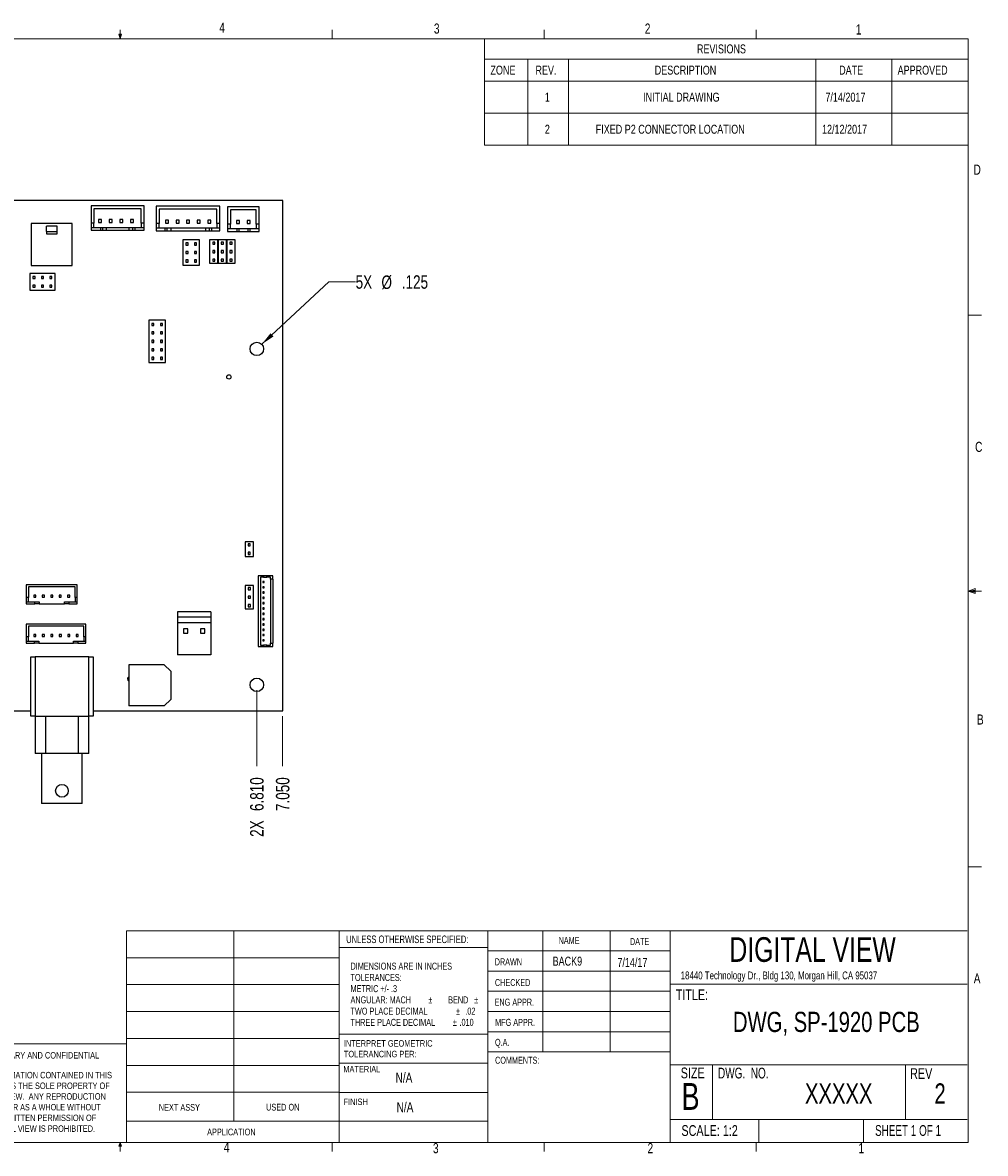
# Model space of a CAD drawing. Header units: inches. Extents: x 0.5 to 16.5, y 0.3 to 10.8.
# Tile 7 of 7: x 7.6 to 16.5, y 0.3 to 10.8. Entities that reach past the tile are written whole.
import ezdxf

# ---------------------------------------------------------------- set-up
doc = ezdxf.new("R2010")
doc.units = ezdxf.units.IN
doc.header["$MEASUREMENT"] = 0
doc.styles.add('SLDTEXTSTYLE0', font='TXT', dxfattribs={"width": 0.75})
doc.styles.add('SLDTEXTSTYLE1', font='TXT', dxfattribs={"width": 0.698276})
doc.styles.add('SLDTEXTSTYLE2', font='TXT', dxfattribs={"width": 0.694444})
doc.styles.add('SLDTEXTSTYLE3', font='TXT', dxfattribs={"width": 0.6875})
doc.dimstyles.new('SLDDIMSTYLE1', dxfattribs={"dimtxt": 0.125, "dimasz": 0.13, "dimexe": 0, "dimexo": 0.0625, "dimgap": 0.03125, "dimtad": 0, "dimtih": 1, "dimtoh": 1, "dimdec": 3, "dimrnd": 1e-09, "dimzin": 4, "dimdsep": 46, "dimtxsty": 'SLDTEXTSTYLE0', "dimblk1": 'NONE', "dimblk2": 'NONE', "dimsah": 1, "dimcen": 0.09, "dimadec": 0, "dimazin": 1, "dimtfac": 1, "dimtdec": 3, "dimtofl": 0, "dimtmove": 0, "dimatfit": 3, "dimldrblk": 'NONE', "dimfxl": 1, "dimfrac": 2, "dimtolj": 1, "dimtzin": 12, "dimarcsym": 0})
doc.dimstyles.new('SLDDIMSTYLE2', dxfattribs={"dimtxt": 0.125, "dimasz": 0.13, "dimexe": 0, "dimexo": 0.0625, "dimgap": 0.03125, "dimtad": 0, "dimtih": 1, "dimtoh": 1, "dimdec": 3, "dimrnd": 1e-09, "dimzin": 12, "dimdsep": 46, "dimtxsty": 'SLDTEXTSTYLE0', "dimsah": 1, "dimcen": 0, "dimadec": 0, "dimazin": 3, "dimtfac": 1, "dimtdec": 3, "dimtofl": 0, "dimtmove": 0, "dimatfit": 3, "dimfxl": 1, "dimfrac": 2, "dimtolj": 1, "dimtzin": 12, "dimarcsym": 0})

# ---------------------------------------------------------------- blocks, each defined once
blk = doc.blocks.new('SW_NOTE_0')
at = {"color": 0, "linetype": 'Continuous', "lineweight": 0, "char_height": 0.06, "attachment_point": 2}
for s, insert, style in [('THE INFORMATION CONTAINED IN THIS', (0.723, 0.077), 'SLDTEXTSTYLE0'), ('DRAWING IS THE SOLE PROPERTY OF', (0.721, -0.022), 'SLDTEXTSTYLE0'), ('DIGITAL VIEW.  ANY REPRODUCTION', (0.71, -0.121), 'SLDTEXTSTYLE0'), ('IN PART OR AS A WHOLE WITHOUT', (0.705, -0.221), 'SLDTEXTSTYLE1'), ('THE WRITTEN PERMISSION OF', (0.722, -0.32), 'SLDTEXTSTYLE0'), ('DIGITAL VIEW IS PROHIBITED.', (0.726, -0.42), 'SLDTEXTSTYLE0')]:
    blk.add_mtext(s, dxfattribs=dict(at, insert=insert, style=style))
blk = doc.blocks.new('SW_NOTE_1')
at = {"color": 0, "linetype": 'Continuous', "lineweight": 0, "char_height": 0.065, "attachment_point": 1, "style": 'SLDTEXTSTYLE0'}
for s, insert in [('DIMENSIONS ARE IN INCHES', (0, 0.084)), ('TOLERANCES:', (0, -0.021)), ('METRIC +/- .3', (0, -0.125)), ('ANGULAR: MACH', (0, -0.229)), ('%%p', (0.723, -0.229)), ('BEND', (0.907, -0.229)), ('%%p', (1.148, -0.229)), ('TWO PLACE DECIMAL', (0, -0.334)), ('%%p', (0.979, -0.334)), ('.02', (1.066, -0.334)), ('THREE PLACE DECIMAL', (0, -0.438)), ('%%p', (0.95, -0.438)), ('.010', (1.012, -0.438))]:
    blk.add_mtext(s, dxfattribs=dict(at, insert=insert))
blk = doc.blocks.new('SW_NOTE_2')
at = {"color": 0, "linetype": 'Continuous', "lineweight": 0, "char_height": 0.06, "attachment_point": 1, "style": 'SLDTEXTSTYLE0'}
for s, insert in [('INTERPRET GEOMETRIC', (0, 0.077)), ('TOLERANCING PER:', (0, -0.022))]:
    blk.add_mtext(s, dxfattribs=dict(at, insert=insert))
blk = doc.blocks.new('SW_TABLEANNOTATION_0')
at = {"color": 0, "linetype": 'Continuous', "lineweight": 18}
for p, q in [((0, 0), (0, -0.988)), ((4.49, 0), (0, 0)), ((4.49, -0.988), (4.49, 0)), ((0, -0.188), (4.49, -0.188)), ((0.4, -0.188), (0.4, -0.393)), ((0.78, -0.188), (0.78, -0.393)), ((3.077, -0.188), (3.077, -0.393)), ((3.781, -0.188), (3.781, -0.393)), ((0, -0.393), (4.49, -0.393)), ((0.4, -0.393), (0.4, -0.988)), ((0.78, -0.393), (0.78, -0.988)), ((3.077, -0.393), (3.077, -0.988)), ((3.781, -0.393), (3.781, -0.988)), ((0, -0.691), (4.49, -0.691)), ((0, -0.988), (4.49, -0.988))]:
    blk.add_line(p, q, dxfattribs=at)
at = {"color": 0, "linetype": 'Continuous', "lineweight": 18, "attachment_point": 1, "style": 'SLDTEXTSTYLE0'}
for s, insert, char_height in [('REVISIONS', (1.972, -0.052), 0.0833), ('ZONE', (0.054, -0.249), 0.0833), ('REV.', (0.472, -0.249), 0.0833), ('DESCRIPTION', (1.58, -0.249), 0.08333), ('DATE', (3.293, -0.249), 0.0833), ('APPROVED', (3.836, -0.249), 0.0833), ('1', (0.559, -0.5), 0.0833), ('INITIAL DRAWING', (1.472, -0.5), 0.08333), ('7/14/2017', (3.165, -0.5), 0.0833), ('2', (0.559, -0.798), 0.0833), ('FIXED P2 CONNECTOR LOCATION', (1.032, -0.798), 0.08333), ('12/12/2017', (3.134, -0.798), 0.0833)]:
    blk.add_mtext(s, dxfattribs=dict(at, insert=insert, char_height=char_height))
blk = doc.blocks.new('_D_3')
at = {"color": 7, "linetype": 'Continuous', "lineweight": 18}
blk.add_line((9.77, 4.592), (9.77, 3.886), dxfattribs=at)
at = {"color": 7, "linetype": 'Continuous', "lineweight": 18, "char_height": 0.125, "attachment_point": 1, "rotation": 90, "style": 'SLDTEXTSTYLE0'}
for s, insert in [('6.810', (9.708, 3.47)), ('2X', (9.708, 3.23))]:
    blk.add_mtext(s, dxfattribs=dict(at, insert=insert))
blk = doc.blocks.new('_None')
blk = doc.blocks.new('_D_4')
at = {"color": 7, "linetype": 'Continuous', "lineweight": 18}
blk.add_line((10.01, 4.352), (10.01, 3.886), dxfattribs=at)
at = {"color": 7, "linetype": 'Continuous', "lineweight": 18, "insert": (9.948, 3.47), "char_height": 0.125, "attachment_point": 1, "rotation": 90, "style": 'SLDTEXTSTYLE0'}
blk.add_mtext('7.050', dxfattribs=at)
blk = doc.blocks.new('_D_10')
at = {"color": 7, "linetype": 'Continuous', "lineweight": 18}
for p, q in [((9.816, 7.805), (10.438, 8.384)), ((10.438, 8.384), (10.688, 8.384))]:
    blk.add_line(p, q, dxfattribs=at)
blk.add_solid([(9.816, 7.805), (9.925, 7.878), (9.898, 7.908)], dxfattribs=at)
at = {"color": 7, "linetype": 'Continuous', "lineweight": 18, "char_height": 0.125, "attachment_point": 1, "style": 'SLDTEXTSTYLE0'}
for s, insert in [('5X', (10.688, 8.446)), ('%%c', (10.928, 8.444)), ('.125', (11.117, 8.446))]:
    blk.add_mtext(s, dxfattribs=dict(at, insert=insert))

msp = doc.modelspace()

# ---------------------------------------------------------------- linework, layer by layer
at = {"color": 7, "linetype": 'Continuous', "lineweight": 18}
for p, q in [((8.501, 10.6421), (8.501, 10.7269)), ((10.4698, 10.6421), (10.4698, 10.7269)), ((12.4385, 10.6421), (12.4385, 10.7269)), ((14.4073, 10.6421), (14.4073, 10.7269)), ((0.6263, 10.6421), (16.3763, 10.6421)), ((8.501, 10.6421), (8.4878, 10.684)), ((8.5136, 10.684), (8.4878, 10.684)), ((8.494, 10.684), (8.501, 10.6421)), ((8.501, 10.6421), (8.5136, 10.684)), ((8.5059, 10.684), (8.501, 10.6421)), ((16.3763, 0.3921), (16.3763, 10.6421)), ((16.3763, 8.0753), (16.5013, 8.0753)), ((16.3763, 5.5128), (16.4434, 5.5368)), ((16.3763, 5.5128), (16.4434, 5.5218)), ((16.3763, 5.5128), (16.5013, 5.5128)), ((16.3763, 5.5128), (16.4434, 5.4902)), ((16.3763, 5.5128), (16.4434, 5.5025)), ((16.4434, 5.5368), (16.4434, 5.4902)), ((16.3763, 2.9503), (16.5013, 2.9503)), ((8.5586, 2.358), (16.3675, 2.358)), ((8.5586, 0.3936), (8.5586, 2.358)), ((9.5566, 2.358), (9.5566, 0.5899)), ((10.5358, 0.3936), (10.5358, 2.358)), ((11.9172, 2.358), (11.9172, 0.3936)), ((12.4262, 2.358), (12.4262, 1.233)), ((13.0518, 2.358), (13.0518, 1.233)), ((13.6088, 2.358), (13.6088, 0.3936)), ((8.5586, 2.108), (10.5358, 2.108)), ((11.9172, 2.2036), (10.5358, 2.2036)), ((11.9172, 2.1705), (13.6088, 2.1705)), ((11.9172, 1.983), (13.6088, 1.983)), ((8.5586, 1.858), (10.5358, 1.858)), ((11.9172, 1.7955), (13.6088, 1.7955)), ((13.6088, 1.862), (16.3675, 1.862)), ((8.5586, 1.608), (10.5358, 1.608)), ((13.6088, 1.608), (11.9172, 1.608)), ((10.5358, 1.3973), (11.9172, 1.3973)), ((13.6088, 1.4205), (11.9172, 1.4205)), ((8.5586, 1.308), (6.9214, 1.308)), ((8.5586, 1.358), (10.5358, 1.358)), ((13.6088, 1.233), (11.9172, 1.233)), ((8.5586, 1.108), (10.5358, 1.108)), ((10.5358, 1.1273), (11.9172, 1.1273)), ((13.6088, 1.1135), (16.3675, 1.1135)), ((14.0044, 1.1135), (14.0044, 0.6065)), ((15.7956, 1.1135), (15.7956, 0.6065)), ((8.5586, 0.858), (10.5358, 0.858)), ((10.5358, 0.8573), (11.9172, 0.8573)), ((8.5586, 0.5899), (11.9172, 0.5899)), ((13.6088, 0.6065), (16.3675, 0.6065)), ((14.432, 0.6065), (14.432, 0.3936)), ((15.4039, 0.6065), (15.4039, 0.3936)), ((16.3763, 0.3921), (0.6263, 0.3921)), ((8.4878, 0.3575), (8.501, 0.3921)), ((8.5136, 0.3575), (8.4878, 0.3575)), ((8.501, 0.3921), (8.501, 0.3073)), ((8.501, 0.3921), (8.5136, 0.3575)), ((10.4698, 0.3921), (10.4698, 0.3073)), ((12.4385, 0.3921), (12.4385, 0.3073)), ((14.4073, 0.3921), (14.4073, 0.3073))]:
    msp.add_line(p, q, dxfattribs=at)
at = {"color": 7, "linetype": 'Continuous', "lineweight": 25}
for p, q in [((10.0104, 9.142), (2.9604, 9.142)), ((10.0104, 4.402), (10.0104, 9.142)), ((8.7224, 9.092), (8.2302, 9.092)), ((8.2302, 9.092), (8.2302, 8.9306)), ((8.6948, 9.0644), (8.2578, 9.0644)), ((8.2578, 9.0644), (8.2578, 8.9306)), ((8.6948, 8.9306), (8.6948, 9.0644)), ((8.7224, 8.9306), (8.7224, 9.092)), ((8.8368, 9.087), (8.8368, 8.9256)), ((9.4274, 9.087), (8.8368, 9.087)), ((8.8644, 9.0594), (8.8644, 8.9256)), ((9.3998, 9.0594), (8.8644, 9.0594)), ((9.3998, 8.9256), (9.3998, 9.0594)), ((9.4274, 8.9256), (9.4274, 9.087)), ((9.7924, 9.082), (9.4971, 9.082)), ((9.4971, 9.082), (9.4971, 8.9206)), ((9.7648, 9.0544), (9.5247, 9.0544)), ((9.5247, 9.0544), (9.5247, 8.9206)), ((9.7648, 8.9206), (9.7648, 9.0544)), ((9.7924, 8.9206), (9.7924, 9.082)), ((8.0553, 8.9279), (7.6754, 8.9279)), ((7.6754, 8.9279), (7.6754, 8.5381)), ((8.0553, 8.5381), (8.0553, 8.9279)), ((8.2578, 8.9306), (8.2302, 8.9306)), ((8.2302, 8.9306), (8.2302, 8.8912)), ((8.2578, 8.8912), (8.2578, 8.9306)), ((8.3287, 8.964), (8.3011, 8.964)), ((8.3011, 8.964), (8.3011, 8.9365)), ((8.3011, 8.9365), (8.3287, 8.9365)), ((8.3287, 8.9365), (8.3287, 8.964)), ((8.4271, 8.964), (8.3995, 8.964)), ((8.3995, 8.964), (8.3995, 8.9365)), ((8.3995, 8.9365), (8.4271, 8.9365)), ((8.4271, 8.9365), (8.4271, 8.964)), ((8.5255, 8.964), (8.498, 8.964)), ((8.498, 8.964), (8.498, 8.9365)), ((8.498, 8.9365), (8.5255, 8.9365)), ((8.5255, 8.9365), (8.5255, 8.964)), ((8.6239, 8.964), (8.5964, 8.964)), ((8.5964, 8.964), (8.5964, 8.9365)), ((8.5964, 8.9365), (8.6239, 8.9365)), ((8.6239, 8.9365), (8.6239, 8.964)), ((8.7224, 8.9306), (8.6948, 8.9306)), ((8.6948, 8.9306), (8.6948, 8.8912)), ((8.7224, 8.8912), (8.7224, 8.9306)), ((8.949, 8.959), (8.9215, 8.959)), ((8.9215, 8.959), (8.9215, 8.9315)), ((8.9215, 8.9315), (8.949, 8.9315)), ((8.949, 8.9315), (8.949, 8.959)), ((9.0475, 8.959), (9.0199, 8.959)), ((9.0199, 8.959), (9.0199, 8.9315)), ((9.0199, 8.9315), (9.0475, 8.9315)), ((9.0475, 8.9315), (9.0475, 8.959)), ((9.1459, 8.959), (9.1183, 8.959)), ((9.1183, 8.959), (9.1183, 8.9315)), ((9.1183, 8.9315), (9.1459, 8.9315)), ((9.1459, 8.9315), (9.1459, 8.959)), ((9.2443, 8.959), (9.2167, 8.959)), ((9.2167, 8.959), (9.2167, 8.9315)), ((9.2167, 8.9315), (9.2443, 8.9315)), ((9.2443, 8.9315), (9.2443, 8.959)), ((9.3152, 8.959), (9.3152, 8.9315)), ((9.3427, 8.959), (9.3152, 8.959)), ((9.3152, 8.9315), (9.3427, 8.9315)), ((9.3427, 8.9315), (9.3427, 8.959)), ((9.6093, 8.954), (9.5817, 8.954)), ((9.5817, 8.954), (9.5817, 8.9265)), ((9.6093, 8.9265), (9.6093, 8.954)), ((9.7077, 8.954), (9.6802, 8.954)), ((9.6802, 8.954), (9.6802, 8.9265)), ((9.7077, 8.9265), (9.7077, 8.954)), ((7.9146, 8.9009), (7.8162, 8.9009)), ((7.8162, 8.8529), (7.8162, 8.9009)), ((7.8162, 8.8529), (7.9146, 8.8529)), ((7.8162, 8.8529), (7.8162, 8.8301)), ((7.8162, 8.8301), (7.9146, 8.8301)), ((7.9146, 8.8529), (7.9146, 8.9009)), ((7.9146, 8.8301), (7.9146, 8.8529)), ((8.2302, 8.8912), (8.2302, 8.8636)), ((8.2302, 8.8912), (8.3169, 8.8912)), ((8.2302, 8.8636), (8.3169, 8.8636)), ((8.3169, 8.8912), (8.3169, 8.8636)), ((8.3169, 8.8912), (8.3365, 8.8912)), ((8.3169, 8.8636), (8.3365, 8.8636)), ((8.3365, 8.8912), (8.3365, 8.8636)), ((8.3365, 8.8912), (8.372, 8.8912)), ((8.3365, 8.8636), (8.372, 8.8636)), ((8.372, 8.8912), (8.372, 8.8636)), ((8.372, 8.8912), (8.5806, 8.8912)), ((8.372, 8.8636), (8.5806, 8.8636)), ((8.5806, 8.8912), (8.5806, 8.8636)), ((8.5806, 8.8912), (8.6161, 8.8912)), ((8.5806, 8.8636), (8.6161, 8.8636)), ((8.6161, 8.8912), (8.6161, 8.8636)), ((8.6161, 8.8912), (8.6358, 8.8912)), ((8.6161, 8.8636), (8.6358, 8.8636)), ((8.6358, 8.8912), (8.7224, 8.8912)), ((8.6358, 8.8912), (8.6358, 8.8636)), ((8.6358, 8.8636), (8.7224, 8.8636)), ((8.7224, 8.8636), (8.7224, 8.8912)), ((8.8644, 8.9256), (8.8368, 8.9256)), ((8.8368, 8.9256), (8.8368, 8.8862)), ((8.8368, 8.8862), (8.8368, 8.8586)), ((8.8368, 8.8862), (8.9156, 8.8862)), ((8.8368, 8.8586), (8.9156, 8.8586)), ((8.8644, 8.8862), (8.8644, 8.9256)), ((8.9156, 8.8862), (8.9352, 8.8862)), ((8.9156, 8.8862), (8.9156, 8.8586)), ((8.9156, 8.8586), (8.9352, 8.8586)), ((8.9352, 8.8862), (8.9352, 8.8586)), ((8.9352, 8.8862), (8.9707, 8.8862)), ((8.9352, 8.8586), (8.9707, 8.8586)), ((8.9707, 8.8862), (9.2935, 8.8862)), ((8.9707, 8.8862), (8.9707, 8.8586)), ((8.9707, 8.8586), (9.2935, 8.8586)), ((9.2935, 8.8862), (9.2935, 8.8586)), ((9.2935, 8.8862), (9.3289, 8.8862)), ((9.2935, 8.8586), (9.3289, 8.8586)), ((9.3289, 8.8862), (9.3289, 8.8586)), ((9.3289, 8.8862), (9.3486, 8.8862)), ((9.3289, 8.8586), (9.3486, 8.8586)), ((9.3486, 8.8862), (9.4274, 8.8862)), ((9.3486, 8.8862), (9.3486, 8.8586)), ((9.3486, 8.8586), (9.4274, 8.8586)), ((9.4274, 8.9256), (9.3998, 8.9256)), ((9.3998, 8.9256), (9.3998, 8.8862)), ((9.4274, 8.8862), (9.4274, 8.9256)), ((9.4274, 8.8586), (9.4274, 8.8862)), ((9.5247, 8.9206), (9.4971, 8.9206)), ((9.4971, 8.9206), (9.4971, 8.8812)), ((9.4971, 8.8812), (9.5837, 8.8812)), ((9.4971, 8.8812), (9.4971, 8.8536)), ((9.4971, 8.8536), (9.5837, 8.8536)), ((9.5247, 8.8812), (9.5247, 8.9206)), ((9.5817, 8.9265), (9.6093, 8.9265)), ((9.5837, 8.8812), (9.5837, 8.8536)), ((9.5837, 8.8812), (9.6034, 8.8812)), ((9.5837, 8.8536), (9.6034, 8.8536)), ((9.6034, 8.8812), (9.6034, 8.8536)), ((9.6034, 8.8812), (9.6861, 8.8812)), ((9.6034, 8.8536), (9.6861, 8.8536)), ((9.6802, 8.9265), (9.7077, 8.9265)), ((9.6861, 8.8812), (9.6861, 8.8536)), ((9.6861, 8.8812), (9.7058, 8.8812)), ((9.6861, 8.8536), (9.7058, 8.8536)), ((9.7058, 8.8812), (9.7058, 8.8536)), ((9.7058, 8.8812), (9.7924, 8.8812)), ((9.7058, 8.8536), (9.7924, 8.8536)), ((9.7924, 8.9206), (9.7648, 8.9206)), ((9.7648, 8.9206), (9.7648, 8.8812)), ((9.7924, 8.8812), (9.7924, 8.9206)), ((9.7924, 8.8536), (9.7924, 8.8812)), ((9.2394, 8.776), (9.0819, 8.776)), ((9.0819, 8.776), (9.0819, 8.5398)), ((9.1114, 8.7464), (9.1114, 8.7268)), ((9.1311, 8.7464), (9.1114, 8.7464)), ((9.1114, 8.7268), (9.1311, 8.7268)), ((9.1311, 8.7268), (9.1311, 8.7464)), ((9.1902, 8.7464), (9.1902, 8.7268)), ((9.2098, 8.7464), (9.1902, 8.7464)), ((9.1902, 8.7268), (9.2098, 8.7268)), ((9.2098, 8.7268), (9.2098, 8.7464)), ((9.2394, 8.5398), (9.2394, 8.776)), ((9.4094, 8.774), (9.3306, 8.774)), ((9.3306, 8.774), (9.3306, 8.5574)), ((9.3602, 8.7543), (9.3602, 8.7346)), ((9.3798, 8.7543), (9.3602, 8.7543)), ((9.3602, 8.7346), (9.3798, 8.7346)), ((9.3798, 8.7346), (9.3798, 8.7543)), ((9.4094, 8.5574), (9.4094, 8.774)), ((9.4106, 8.774), (9.4106, 8.5574)), ((9.4894, 8.774), (9.4106, 8.774)), ((9.4402, 8.7543), (9.4402, 8.7346)), ((9.4598, 8.7543), (9.4402, 8.7543)), ((9.4402, 8.7346), (9.4598, 8.7346)), ((9.4598, 8.7346), (9.4598, 8.7543)), ((9.4894, 8.5574), (9.4894, 8.774)), ((9.4906, 8.774), (9.4906, 8.5574)), ((9.5694, 8.774), (9.4906, 8.774)), ((9.5202, 8.7543), (9.5202, 8.7346)), ((9.5398, 8.7543), (9.5202, 8.7543)), ((9.5202, 8.7346), (9.5398, 8.7346)), ((9.5398, 8.7346), (9.5398, 8.7543)), ((9.5694, 8.5574), (9.5694, 8.774)), ((9.1114, 8.6677), (9.1114, 8.648)), ((9.1311, 8.6677), (9.1114, 8.6677)), ((9.1114, 8.648), (9.1311, 8.648)), ((9.1311, 8.648), (9.1311, 8.6677)), ((9.1902, 8.6677), (9.1902, 8.648)), ((9.2098, 8.6677), (9.1902, 8.6677)), ((9.1902, 8.648), (9.2098, 8.648)), ((9.2098, 8.648), (9.2098, 8.6677)), ((9.3602, 8.6755), (9.3602, 8.6559)), ((9.3798, 8.6755), (9.3602, 8.6755)), ((9.3602, 8.6559), (9.3798, 8.6559)), ((9.3798, 8.6559), (9.3798, 8.6755)), ((9.4402, 8.6755), (9.4402, 8.6559)), ((9.4598, 8.6755), (9.4402, 8.6755)), ((9.4402, 8.6559), (9.4598, 8.6559)), ((9.4598, 8.6559), (9.4598, 8.6755)), ((9.5202, 8.6755), (9.5202, 8.6559)), ((9.5398, 8.6755), (9.5202, 8.6755)), ((9.5202, 8.6559), (9.5398, 8.6559)), ((9.5398, 8.6559), (9.5398, 8.6755)), ((7.6754, 8.5381), (8.0553, 8.5381)), ((9.0819, 8.5398), (9.2394, 8.5398)), ((9.1311, 8.589), (9.1114, 8.589)), ((9.1114, 8.589), (9.1114, 8.5693)), ((9.1114, 8.5693), (9.1311, 8.5693)), ((9.1311, 8.5693), (9.1311, 8.589)), ((9.2098, 8.589), (9.1902, 8.589)), ((9.1902, 8.589), (9.1902, 8.5693)), ((9.1902, 8.5693), (9.2098, 8.5693)), ((9.2098, 8.5693), (9.2098, 8.589)), ((9.3306, 8.5574), (9.4094, 8.5574)), ((9.3602, 8.5968), (9.3602, 8.5771)), ((9.3798, 8.5968), (9.3602, 8.5968)), ((9.3602, 8.5771), (9.3798, 8.5771)), ((9.3798, 8.5771), (9.3798, 8.5968)), ((9.4106, 8.5574), (9.4894, 8.5574)), ((9.4402, 8.5968), (9.4402, 8.5771)), ((9.4598, 8.5968), (9.4402, 8.5968)), ((9.4402, 8.5771), (9.4598, 8.5771)), ((9.4598, 8.5771), (9.4598, 8.5968)), ((9.4906, 8.5574), (9.5694, 8.5574)), ((9.5202, 8.5968), (9.5202, 8.5771)), ((9.5398, 8.5968), (9.5202, 8.5968)), ((9.5202, 8.5771), (9.5398, 8.5771)), ((9.5398, 8.5771), (9.5398, 8.5968)), ((7.6612, 8.464), (7.6612, 8.3065)), ((7.8974, 8.464), (7.6612, 8.464)), ((7.7104, 8.4344), (7.6907, 8.4344)), ((7.6907, 8.4344), (7.6907, 8.4148)), ((7.6907, 8.4148), (7.7104, 8.4148)), ((7.7104, 8.4148), (7.7104, 8.4344)), ((7.7891, 8.4344), (7.7694, 8.4344)), ((7.7694, 8.4344), (7.7694, 8.4148)), ((7.7694, 8.4148), (7.7891, 8.4148)), ((7.7891, 8.4148), (7.7891, 8.4344)), ((7.8482, 8.4344), (7.8482, 8.4148)), ((7.8678, 8.4344), (7.8482, 8.4344)), ((7.8482, 8.4148), (7.8678, 8.4148)), ((7.8678, 8.4148), (7.8678, 8.4344)), ((7.8974, 8.3065), (7.8974, 8.464)), ((7.6612, 8.3065), (7.8974, 8.3065)), ((7.6907, 8.3557), (7.6907, 8.336)), ((7.7104, 8.3557), (7.6907, 8.3557)), ((7.6907, 8.336), (7.7104, 8.336)), ((7.7104, 8.336), (7.7104, 8.3557)), ((7.7891, 8.3557), (7.7694, 8.3557)), ((7.7694, 8.3557), (7.7694, 8.336)), ((7.7694, 8.336), (7.7891, 8.336)), ((7.7891, 8.336), (7.7891, 8.3557)), ((7.8678, 8.3557), (7.8482, 8.3557)), ((7.8482, 8.3557), (7.8482, 8.336)), ((7.8482, 8.336), (7.8678, 8.336)), ((7.8678, 8.336), (7.8678, 8.3557)), ((8.7659, 8.029), (8.7659, 7.6353)), ((8.9234, 8.029), (8.7659, 8.029)), ((8.8151, 7.9994), (8.7954, 7.9994)), ((8.7954, 7.9994), (8.7954, 7.9798)), ((8.8151, 7.9798), (8.8151, 7.9994)), ((8.8742, 7.9994), (8.8742, 7.9798)), ((8.8938, 7.9994), (8.8742, 7.9994)), ((8.8938, 7.9798), (8.8938, 7.9994)), ((8.9234, 7.6353), (8.9234, 8.029)), ((8.7954, 7.9798), (8.8151, 7.9798)), ((8.7954, 7.9207), (8.7954, 7.901)), ((8.8151, 7.9207), (8.7954, 7.9207)), ((8.7954, 7.901), (8.8151, 7.901)), ((8.8151, 7.901), (8.8151, 7.9207)), ((8.8742, 7.9798), (8.8938, 7.9798)), ((8.8742, 7.9207), (8.8742, 7.901)), ((8.8938, 7.9207), (8.8742, 7.9207)), ((8.8742, 7.901), (8.8938, 7.901)), ((8.8938, 7.901), (8.8938, 7.9207)), ((8.7954, 7.842), (8.7954, 7.8223)), ((8.8151, 7.842), (8.7954, 7.842)), ((8.7954, 7.8223), (8.8151, 7.8223)), ((8.8151, 7.8223), (8.8151, 7.842)), ((8.8742, 7.842), (8.8742, 7.8223)), ((8.8938, 7.842), (8.8742, 7.842)), ((8.8742, 7.8223), (8.8938, 7.8223)), ((8.8938, 7.8223), (8.8938, 7.842)), ((8.7954, 7.7632), (8.7954, 7.7435)), ((8.8151, 7.7632), (8.7954, 7.7632)), ((8.7954, 7.7435), (8.8151, 7.7435)), ((8.7954, 7.6845), (8.7954, 7.6648)), ((8.8151, 7.6845), (8.7954, 7.6845)), ((8.8151, 7.7435), (8.8151, 7.7632)), ((8.8151, 7.6648), (8.8151, 7.6845)), ((8.8742, 7.7632), (8.8742, 7.7435)), ((8.8938, 7.7632), (8.8742, 7.7632)), ((8.8742, 7.7435), (8.8938, 7.7435)), ((8.8742, 7.6845), (8.8742, 7.6648)), ((8.8938, 7.6845), (8.8742, 7.6845)), ((8.8938, 7.7435), (8.8938, 7.7632)), ((8.8938, 7.6648), (8.8938, 7.6845)), ((8.7659, 7.6353), (8.9234, 7.6353)), ((8.7954, 7.6648), (8.8151, 7.6648)), ((8.8742, 7.6648), (8.8938, 7.6648)), ((9.6606, 5.9718), (9.6606, 5.834)), ((9.7394, 5.9718), (9.6606, 5.9718)), ((9.6902, 5.9521), (9.6902, 5.9324)), ((9.7098, 5.9521), (9.6902, 5.9521)), ((9.6902, 5.9324), (9.7098, 5.9324)), ((9.7098, 5.9324), (9.7098, 5.9521)), ((9.7394, 5.834), (9.7394, 5.9718)), ((9.6606, 5.834), (9.7394, 5.834)), ((9.6902, 5.8733), (9.6902, 5.8537)), ((9.7098, 5.8733), (9.6902, 5.8733)), ((9.6902, 5.8537), (9.7098, 5.8537)), ((9.7098, 5.8537), (9.7098, 5.8733)), ((7.6294, 5.5711), (7.6294, 5.453)), ((8.1018, 5.5711), (7.6294, 5.5711)), ((8.1018, 5.453), (8.1018, 5.5711)), ((9.7842, 5.6541), (9.7842, 4.9985)), ((9.8314, 5.6541), (9.7842, 5.6541)), ((9.8038, 5.6423), (9.8038, 5.0104)), ((9.8314, 5.6423), (9.8038, 5.6423)), ((9.8393, 5.6029), (9.8275, 5.6029)), ((9.8275, 5.6029), (9.8275, 5.5911)), ((9.8275, 5.5911), (9.8393, 5.5911)), ((9.8314, 5.6541), (9.8314, 5.6423)), ((9.8629, 5.6541), (9.8314, 5.6541)), ((9.8314, 5.6423), (9.8629, 5.6423)), ((9.8393, 5.5911), (9.8393, 5.6029)), ((9.918, 5.6541), (9.8629, 5.6541)), ((9.8629, 5.6423), (9.8629, 5.6541)), ((9.8983, 5.6423), (9.8629, 5.6423)), ((9.8983, 5.6226), (9.8983, 5.6423)), ((9.918, 5.6226), (9.8983, 5.6226)), ((9.8983, 5.6226), (9.8983, 5.03)), ((9.918, 5.6226), (9.918, 5.6541)), ((9.918, 5.6226), (9.918, 5.03)), ((7.6491, 5.5515), (7.6491, 5.453)), ((8.0821, 5.5515), (7.6491, 5.5515)), ((7.6983, 5.4747), (7.6983, 5.455)), ((7.718, 5.4747), (7.6983, 5.4747)), ((7.718, 5.455), (7.718, 5.4747)), ((7.7967, 5.4747), (7.777, 5.4747)), ((7.777, 5.4747), (7.777, 5.455)), ((7.7967, 5.455), (7.7967, 5.4747)), ((7.8754, 5.4747), (7.8557, 5.4747)), ((7.8557, 5.4747), (7.8557, 5.455)), ((7.8754, 5.455), (7.8754, 5.4747)), ((7.9345, 5.4747), (7.9345, 5.455)), ((7.9542, 5.4747), (7.9345, 5.4747)), ((7.9542, 5.455), (7.9542, 5.4747)), ((8.0132, 5.4747), (8.0132, 5.455)), ((8.0329, 5.4747), (8.0132, 5.4747)), ((8.0329, 5.455), (8.0329, 5.4747)), ((8.0821, 5.453), (8.0821, 5.5515)), ((9.6616, 5.5645), (9.6616, 5.348)), ((9.7404, 5.5645), (9.6616, 5.5645)), ((9.6912, 5.5448), (9.6912, 5.5251)), ((9.7108, 5.5448), (9.6912, 5.5448)), ((9.6912, 5.5251), (9.7108, 5.5251)), ((9.7108, 5.4661), (9.6912, 5.4661)), ((9.6912, 5.4661), (9.6912, 5.4464)), ((9.7108, 5.5251), (9.7108, 5.5448)), ((9.7108, 5.4464), (9.7108, 5.4661)), ((9.7404, 5.348), (9.7404, 5.5645)), ((9.8275, 5.5537), (9.8275, 5.5419)), ((9.8393, 5.5537), (9.8275, 5.5537)), ((9.8275, 5.5419), (9.8393, 5.5419)), ((9.8275, 5.5045), (9.8275, 5.4926)), ((9.8393, 5.5045), (9.8275, 5.5045)), ((9.8275, 5.4926), (9.8393, 5.4926)), ((9.8393, 5.5419), (9.8393, 5.5537)), ((9.8393, 5.4926), (9.8393, 5.5045)), ((7.6491, 5.453), (7.6294, 5.453)), ((7.6294, 5.453), (7.6294, 5.4137)), ((7.6294, 5.4137), (7.6294, 5.394)), ((7.6294, 5.4137), (7.7081, 5.4137)), ((7.6294, 5.394), (7.7081, 5.394)), ((7.6491, 5.4137), (7.6491, 5.453)), ((7.6983, 5.455), (7.718, 5.455)), ((7.7081, 5.394), (7.7081, 5.4137)), ((7.7081, 5.4137), (7.7475, 5.4137)), ((7.7475, 5.394), (7.7081, 5.394)), ((7.7475, 5.4137), (7.7475, 5.394)), ((7.7475, 5.394), (7.9837, 5.394)), ((7.777, 5.455), (7.7967, 5.455)), ((7.8557, 5.455), (7.8754, 5.455)), ((7.9345, 5.455), (7.9542, 5.455)), ((7.9837, 5.394), (7.9837, 5.4137)), ((7.9837, 5.4137), (8.0231, 5.4137)), ((8.0231, 5.394), (7.9837, 5.394)), ((8.0132, 5.455), (8.0329, 5.455)), ((8.0231, 5.4137), (8.0231, 5.394)), ((8.0231, 5.4137), (8.1018, 5.4137)), ((8.0231, 5.394), (8.1018, 5.394)), ((8.1018, 5.453), (8.0821, 5.453)), ((8.0821, 5.453), (8.0821, 5.4137)), ((8.1018, 5.4137), (8.1018, 5.453)), ((8.1018, 5.394), (8.1018, 5.4137)), ((9.6912, 5.4464), (9.7108, 5.4464)), ((9.6912, 5.3873), (9.6912, 5.3677)), ((9.7108, 5.3873), (9.6912, 5.3873)), ((9.6912, 5.3677), (9.7108, 5.3677)), ((9.7108, 5.3677), (9.7108, 5.3873)), ((9.8393, 5.4552), (9.8275, 5.4552)), ((9.8275, 5.4552), (9.8275, 5.4434)), ((9.8275, 5.4434), (9.8393, 5.4434)), ((9.8275, 5.406), (9.8275, 5.3942)), ((9.8393, 5.406), (9.8275, 5.406)), ((9.8275, 5.3942), (9.8393, 5.3942)), ((9.8393, 5.3568), (9.8275, 5.3568)), ((9.8275, 5.3568), (9.8275, 5.345)), ((9.8393, 5.4434), (9.8393, 5.4552)), ((9.8393, 5.3942), (9.8393, 5.406)), ((9.8393, 5.345), (9.8393, 5.3568)), ((9.3444, 5.32), (9.0324, 5.32)), ((9.0324, 5.32), (9.0324, 5.27)), ((9.3444, 5.27), (9.0324, 5.27)), ((9.0324, 5.27), (9.0324, 5.2181)), ((9.3444, 5.32), (9.3444, 5.27)), ((9.3444, 5.27), (9.3444, 5.2181)), ((9.6616, 5.348), (9.7404, 5.348)), ((9.8275, 5.345), (9.8393, 5.345)), ((9.8275, 5.3076), (9.8275, 5.2958)), ((9.8393, 5.3076), (9.8275, 5.3076)), ((9.8275, 5.2958), (9.8393, 5.2958)), ((9.8275, 5.2584), (9.8275, 5.2466)), ((9.8393, 5.2584), (9.8275, 5.2584)), ((9.8393, 5.2958), (9.8393, 5.3076)), ((9.8393, 5.2466), (9.8393, 5.2584)), ((7.6294, 5.2061), (7.6294, 5.088)), ((8.1821, 5.2061), (7.6294, 5.2061)), ((8.1624, 5.1865), (7.6491, 5.1865)), ((7.6491, 5.1865), (7.6491, 5.088)), ((8.1624, 5.088), (8.1624, 5.1865)), ((8.1821, 5.088), (8.1821, 5.2061)), ((9.3444, 5.2181), (9.0324, 5.2181)), ((9.0324, 5.2181), (9.0324, 4.922)), ((9.1304, 5.162), (9.0904, 5.162)), ((9.0904, 5.162), (9.0904, 5.122)), ((9.1304, 5.122), (9.1304, 5.162)), ((9.2864, 5.162), (9.2464, 5.162)), ((9.2464, 5.162), (9.2464, 5.122)), ((9.2864, 5.122), (9.2864, 5.162)), ((9.3444, 5.2181), (9.3444, 4.922)), ((9.8275, 5.2466), (9.8393, 5.2466)), ((9.8393, 5.2092), (9.8275, 5.2092)), ((9.8275, 5.2092), (9.8275, 5.1974)), ((9.8275, 5.1974), (9.8393, 5.1974)), ((9.8393, 5.16), (9.8275, 5.16)), ((9.8275, 5.16), (9.8275, 5.1482)), ((9.8275, 5.1482), (9.8393, 5.1482)), ((9.8393, 5.1974), (9.8393, 5.2092)), ((9.8393, 5.1482), (9.8393, 5.16)), ((7.6491, 5.088), (7.6294, 5.088)), ((7.6294, 5.088), (7.6294, 5.0487)), ((7.6294, 5.0487), (7.705, 5.0487)), ((7.6294, 5.0487), (7.6294, 5.029)), ((7.6491, 5.0487), (7.6491, 5.088)), ((7.6991, 5.1097), (7.6991, 5.09)), ((7.7187, 5.1097), (7.6991, 5.1097)), ((7.6991, 5.09), (7.7187, 5.09)), ((7.705, 5.029), (7.705, 5.0487)), ((7.705, 5.0487), (7.7443, 5.0487)), ((7.7187, 5.09), (7.7187, 5.1097)), ((7.7443, 5.0487), (7.7443, 5.029)), ((7.7975, 5.1097), (7.7778, 5.1097)), ((7.7778, 5.1097), (7.7778, 5.09)), ((7.7778, 5.09), (7.7975, 5.09)), ((7.7975, 5.09), (7.7975, 5.1097)), ((7.8762, 5.1097), (7.8565, 5.1097)), ((7.8565, 5.1097), (7.8565, 5.09)), ((7.8565, 5.09), (7.8762, 5.09)), ((7.8762, 5.09), (7.8762, 5.1097)), ((7.955, 5.1097), (7.9353, 5.1097)), ((7.9353, 5.1097), (7.9353, 5.09)), ((7.9353, 5.09), (7.955, 5.09)), ((7.955, 5.09), (7.955, 5.1097)), ((8.0337, 5.1097), (8.014, 5.1097)), ((8.014, 5.1097), (8.014, 5.09)), ((8.014, 5.09), (8.0337, 5.09)), ((8.0337, 5.09), (8.0337, 5.1097)), ((8.0672, 5.029), (8.0672, 5.0487)), ((8.0672, 5.0487), (8.1065, 5.0487)), ((8.1124, 5.1097), (8.0928, 5.1097)), ((8.0928, 5.1097), (8.0928, 5.09)), ((8.0928, 5.09), (8.1124, 5.09)), ((8.1065, 5.0487), (8.1065, 5.029)), ((8.1065, 5.0487), (8.1821, 5.0487)), ((8.1124, 5.09), (8.1124, 5.1097)), ((8.1821, 5.088), (8.1624, 5.088)), ((8.1624, 5.088), (8.1624, 5.0487)), ((8.1821, 5.0487), (8.1821, 5.088)), ((8.1821, 5.029), (8.1821, 5.0487)), ((9.0904, 5.122), (9.1304, 5.122)), ((9.2464, 5.122), (9.2864, 5.122)), ((9.8275, 5.1108), (9.8275, 5.0989)), ((9.8393, 5.1108), (9.8275, 5.1108)), ((9.8275, 5.0989), (9.8393, 5.0989)), ((9.8393, 5.0615), (9.8275, 5.0615)), ((9.8275, 5.0615), (9.8275, 5.0497)), ((9.8275, 5.0497), (9.8393, 5.0497)), ((9.8393, 5.0989), (9.8393, 5.1108)), ((9.8393, 5.0497), (9.8393, 5.0615)), ((7.6294, 5.029), (7.705, 5.029)), ((7.7443, 5.029), (7.705, 5.029)), ((7.7443, 5.029), (8.0672, 5.029)), ((8.1065, 5.029), (8.0672, 5.029)), ((8.1065, 5.029), (8.1821, 5.029)), ((9.7842, 4.9985), (9.8314, 4.9985)), ((9.8038, 5.0104), (9.8314, 5.0104)), ((9.8314, 5.0104), (9.8314, 4.9985)), ((9.8629, 5.0104), (9.8314, 5.0104)), ((9.8314, 4.9985), (9.8629, 4.9985)), ((9.8629, 4.9985), (9.8629, 5.0104)), ((9.8629, 5.0104), (9.8983, 5.0104)), ((9.8629, 4.9985), (9.918, 4.9985)), ((9.8983, 5.03), (9.918, 5.03)), ((9.8983, 5.0104), (9.8983, 5.03)), ((9.918, 4.9985), (9.918, 5.03)), ((7.671, 4.3506), (7.671, 4.9018)), ((7.671, 4.9018), (7.7104, 4.9018)), ((7.7104, 4.9018), (7.7104, 4.3506)), ((8.2104, 4.9018), (7.7104, 4.9018)), ((8.2104, 4.3506), (8.2104, 4.9018)), ((8.2104, 4.9018), (8.2497, 4.9018)), ((8.2497, 4.9018), (8.2497, 4.3506)), ((9.3444, 4.922), (9.0324, 4.922)), ((8.9112, 4.8279), (8.5805, 4.8279)), ((8.5805, 4.8279), (8.5805, 4.448)), ((8.9703, 4.7688), (8.9112, 4.8279)), ((8.9703, 4.7688), (8.9703, 4.507)), ((8.9112, 4.448), (8.5805, 4.448)), ((8.9112, 4.448), (8.9703, 4.507)), ((7.3259, 4.402), (7.671, 4.402)), ((7.7104, 4.3506), (7.671, 4.3506)), ((7.7104, 4.3506), (7.7104, 4.0042)), ((7.7104, 4.3506), (8.2104, 4.3506)), ((7.8063, 4.3506), (7.8063, 4.0042)), ((8.1145, 4.0042), (8.1145, 4.3506)), ((8.2104, 4.0042), (8.2104, 4.3506)), ((8.2497, 4.3506), (8.2104, 4.3506)), ((8.2497, 4.402), (10.0104, 4.402)), ((7.8063, 4.0042), (7.7104, 4.0042)), ((7.7714, 4.0042), (7.7714, 3.5396)), ((8.1145, 4.0042), (7.8063, 4.0042)), ((8.2104, 4.0042), (8.1145, 4.0042)), ((8.1493, 3.5396), (8.1493, 4.0042)), ((8.1493, 3.5396), (7.7714, 3.5396))]:
    msp.add_line(p, q, dxfattribs=at)
for centre, radius in [((9.7704, 7.762), 0.0625), ((9.5104, 7.502), 0.02), ((9.7704, 4.642), 0.0625), ((7.9604, 3.6577), 0.0591)]:
    msp.add_circle(centre, radius, dxfattribs=at)
msp.add_arc((8.5904, 4.697), 0.02, 118.87806, 241.12135, dxfattribs=at)

# ---------------------------------------------------------------- block references
at = {"color": 7, "linetype": 'Continuous', "lineweight": 18}
msp.add_blockref('SW_TABLEANNOTATION_0', (11.8865, 10.6421), dxfattribs=at)
at = {"color": 7, "linetype": 'Continuous', "lineweight": 0}
for name, p in [('SW_NOTE_1', (10.6409, 1.978)), ('SW_NOTE_2', (10.5788, 1.2651)), ('SW_NOTE_0', (7.0402, 0.9705))]:
    msp.add_blockref(name, p, dxfattribs=at)

# ---------------------------------------------------------------- texts
for s, insert, char_height, attachment_point, style in [('4', (9.4217, 10.7927), 0.0938, 1, 'SLDTEXTSTYLE0'), ('3', (11.4149, 10.7842), 0.0938, 1, 'SLDTEXTSTYLE0'), ('2', (13.3741, 10.7842), 0.0938, 1, 'SLDTEXTSTYLE0'), ('1', (15.3333, 10.7757), 0.0938, 1, 'SLDTEXTSTYLE0'), ('D', (16.4276, 9.4742), 0.0938, 1, 'SLDTEXTSTYLE0'), ('C', (16.4418, 6.8993), 0.0938, 1, 'SLDTEXTSTYLE0'), ('B', (16.4593, 4.3673), 0.0938, 1, 'SLDTEXTSTYLE0'), ('UNLESS OTHERWISE SPECIFIED:', (10.6004, 2.3137), 0.07, 1, 'SLDTEXTSTYLE0'), ('NAME', (12.5732, 2.3005), 0.065, 1, 'SLDTEXTSTYLE0'), ('DATE', (13.236, 2.2906), 0.065, 1, 'SLDTEXTSTYLE0'), ('DIGITAL VIEW', (14.9326, 2.2984), 0.229167, 2, 'SLDTEXTSTYLE0'), ('DRAWN', (11.9799, 2.1021), 0.065, 1, 'SLDTEXTSTYLE0'), ('BACK9', (12.5179, 2.1172), 0.08333, 1, 'SLDTEXTSTYLE0'), ('7/14/17', (13.1196, 2.1062), 0.08333, 1, 'SLDTEXTSTYLE0'), ('CHECKED', (11.982, 1.9097), 0.065, 1, 'SLDTEXTSTYLE0'), ('18440 Technology Dr., Bldg 130, Morgan Hill, CA 95037', (13.7075, 1.9797), 0.072917, 1, 'SLDTEXTSTYLE0'), ('A', (16.4295, 1.9629), 0.0938, 1, 'SLDTEXTSTYLE0'), ('TITLE:', (13.6615, 1.8143), 0.1, 1, 'SLDTEXTSTYLE0'), ('ENG APPR.', (11.9791, 1.7272), 0.065, 1, 'SLDTEXTSTYLE0'), ('DWG, SP-1920 PCB', (15.06, 1.6053), 0.1875, 2, 'SLDTEXTSTYLE0'), ('MFG APPR.', (11.9841, 1.54), 0.065, 1, 'SLDTEXTSTYLE0'), ('Q.A.', (11.9824, 1.354), 0.065, 1, 'SLDTEXTSTYLE0'), ('PROPRIETARY AND CONFIDENTIAL', (7.1268, 1.2313), 0.06, 1, 'SLDTEXTSTYLE0'), ('COMMENTS:', (11.9833, 1.1881), 0.065, 1, 'SLDTEXTSTYLE0'), ('MATERIAL', (10.5737, 1.1033), 0.06, 1, 'SLDTEXTSTYLE0'), ('SIZE', (13.7075, 1.0877), 0.1, 1, 'SLDTEXTSTYLE0'), ('DWG.  NO.', (14.054, 1.0863), 0.1, 1, 'SLDTEXTSTYLE2'), ('REV', (15.8384, 1.0818), 0.1, 1, 'SLDTEXTSTYLE0'), ('N/A', (11.0587, 1.0406), 0.09375, 1, 'SLDTEXTSTYLE0'), ('B', (13.7154, 0.9447), 0.25, 1, 'SLDTEXTSTYLE0'), ('XXXXX', (15.1754, 0.9407), 0.1875, 2, 'SLDTEXTSTYLE0'), ('2', (16.1165, 0.9407), 0.1875, 2, 'SLDTEXTSTYLE0'), ('NEXT ASSY', (8.8596, 0.7496), 0.0625, 1, 'SLDTEXTSTYLE0'), ('USED ON', (9.8561, 0.7507), 0.0625, 1, 'SLDTEXTSTYLE0'), ('FINISH', (10.5764, 0.7996), 0.06, 1, 'SLDTEXTSTYLE0'), ('N/A', (11.0681, 0.7661), 0.09375, 1, 'SLDTEXTSTYLE0'), ('SCALE: 1:2', (13.7142, 0.5525), 0.1, 1, 'SLDTEXTSTYLE0'), ('SHEET 1 OF 1', (15.5127, 0.5529), 0.1, 1, 'SLDTEXTSTYLE3'), ('APPLICATION', (9.3087, 0.5204), 0.0625, 1, 'SLDTEXTSTYLE0'), ('4', (9.4641, 0.3943), 0.0938, 1, 'SLDTEXTSTYLE0'), ('3', (11.4064, 0.3858), 0.0938, 1, 'SLDTEXTSTYLE0'), ('2', (13.3995, 0.3858), 0.0938, 1, 'SLDTEXTSTYLE0'), ('1', (15.3588, 0.3858), 0.0938, 1, 'SLDTEXTSTYLE0')]:
    msp.add_mtext(s, dxfattribs=dict(at, insert=insert, char_height=char_height, attachment_point=attachment_point, style=style))

# ---------------------------------------------------------------- dimensions: what is measured, and where the dimension line sits
at = {"color": 7, "linetype": 'Continuous', "lineweight": 18}
dim = msp.add_diameter_dim_2p(p1=(9.7246, 7.7194), p2=(9.8161, 7.8046), text='5X <>', dimstyle='SLDDIMSTYLE2', dxfattribs=at)
dim.commit()
dim.dimension.update_dxf_attribs({"geometry": '_D_10', "text_midpoint": (11.0641, 8.3836), "dimtype": 163})
dim = msp.add_ordinate_dim(feature_location=(9.7704, 4.642), offset=(0, -0.7564), dtype=1, origin=(2.9604, 4.402), text='2X <>', dimstyle='SLDDIMSTYLE1', dxfattribs=at)
dim.commit()
dim.dimension.update_dxf_attribs({"geometry": '_D_3', "text_midpoint": (9.7704, 3.5577)})
dim = msp.add_ordinate_dim(feature_location=(10.0104, 4.402), offset=(0, -0.5164), dtype=1, origin=(2.9604, 4.402), dimstyle='SLDDIMSTYLE1', dxfattribs=at)
dim.commit()
dim.dimension.update_dxf_attribs({"geometry": '_D_4', "text_midpoint": (10.0104, 3.6778)})

doc.saveas('drawing.dxf')
